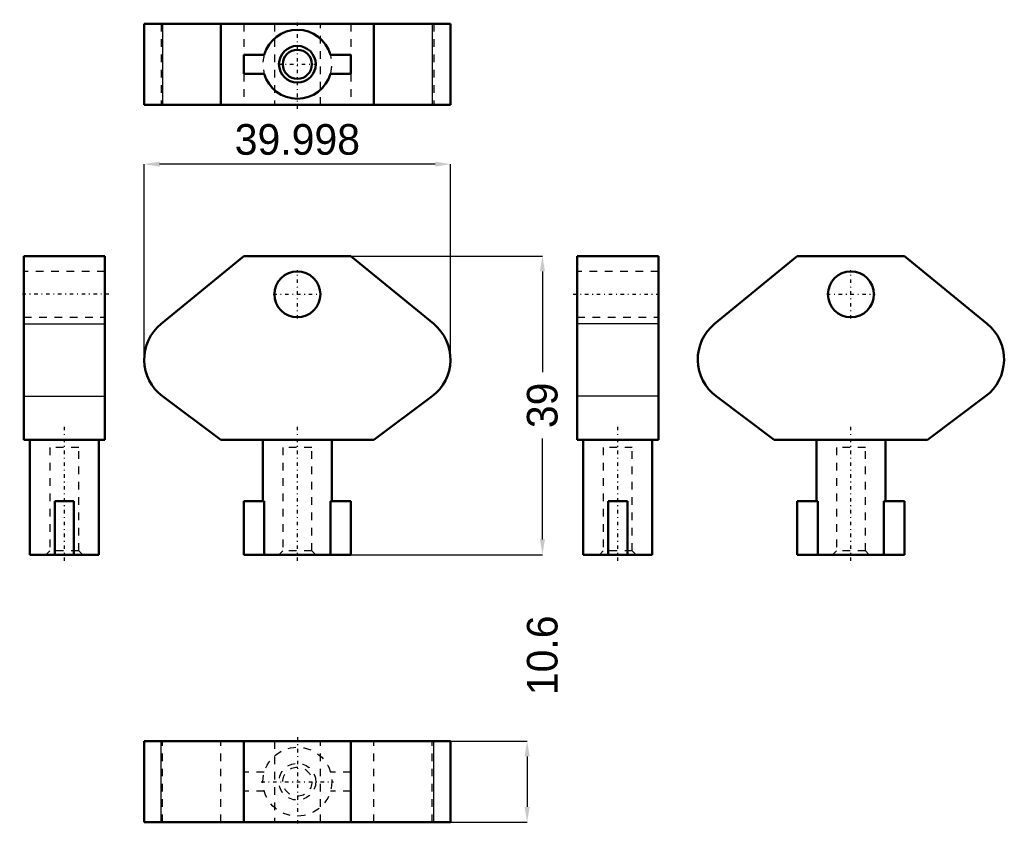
# Model space of a CAD drawing. Header units: millimetres. Extents: x -1 to 128, y -1 to 105.
import ezdxf

# ---------------------------------------------------------------- set-up
doc = ezdxf.new("R2010")
doc.units = ezdxf.units.MM
doc.linetypes.add('Center', pattern=[1.5, 0.45, -0.5, 0.05, -0.5])
doc.linetypes.add('Dashed', pattern=[2, 1, -1])
for name, color, linetype, lineweight in [('AM_0', 7, 'Continuous', 50), ('AM_4', 3, 'Continuous', 25), ('AM_5', 3, 'Continuous', 25), ('AM_7', 7, 'Center', 25), ('AM_9', 6, 'Dashed', 25)]:
    doc.layers.add(name, color=color, linetype=linetype, lineweight=lineweight)
doc.dimstyles.new('ISO-25', dxfattribs={"dimtxt": 2.5, "dimasz": 2.5, "dimexe": 1.25, "dimexo": 0.625, "dimtad": 1, "dimtxsty": 'Standard', "dimcen": 2.5, "dimadec": 0, "dimazin": 0, "dimtfac": 1, "dimtmove": 0, "dimatfit": 3, "dimfxl": 1, "dimarcsym": 0})

# ---------------------------------------------------------------- blocks, each defined once
blk = doc.blocks.new('1_LSK502_0__0_in_LSK502_0__1300')
at = {"layer": 'AM_0'}
for p, q in [((55.73, 10.6), (15.73, 10.6)), ((15.73, 10.6), (15.73, 0)), ((28.73, 0), (28.73, 10.6)), ((42.73, 0), (42.73, 10.6)), ((55.73, 0), (55.73, 10.6)), ((55.73, 0), (15.73, 0))]:
    blk.add_line(p, q, dxfattribs=at)
at = {"layer": 'AM_4'}
for p, q in [((17.93, 0), (17.93, 10.6)), ((53.54, 0), (53.54, 10.6))]:
    blk.add_line(p, q, dxfattribs=at)
at = {"layer": 'AM_7'}
for p, q in [((35.73, 11.13), (35.73, -0.53)), ((31.01, 5.3), (40.46, 5.3))]:
    blk.add_line(p, q, dxfattribs=at)
at = {"layer": 'AM_9'}
for p, q in [((18.13, 0), (18.13, 10.6)), ((25.73, 0), (25.73, 10.6)), ((32.73, 10.6), (32.73, 0)), ((38.73, 0), (38.73, 10.6)), ((45.73, 0), (45.73, 10.6)), ((53.33, 0), (53.33, 10.6)), ((31.41, 6.55), (28.73, 6.55)), ((42.73, 6.55), (40.06, 6.55)), ((31.41, 4.05), (28.73, 4.05)), ((42.73, 4.05), (40.06, 4.05))]:
    blk.add_line(p, q, dxfattribs=at)
for radius in [4.5, 2.4, 1.9]:
    blk.add_circle((35.73, 5.3), radius, dxfattribs=at)
blk = doc.blocks.new('2_LSK502_0__0_in_LSK502_0__1300')
at = {"layer": 'AM_0'}
for p, q in [((0, 49.94), (0, 73.94)), ((0, 73.94), (10.59, 73.94)), ((10.59, 49.94), (10.59, 73.94)), ((0, 49.94), (10.59, 49.94)), ((0.8, 49.94), (0.8, 34.94)), ((9.8, 34.94), (9.8, 49.94)), ((4.05, 41.94), (6.55, 41.94)), ((4.05, 34.94), (4.05, 41.94)), ((6.55, 34.94), (6.55, 41.94)), ((0.8, 34.94), (9.8, 34.94))]:
    blk.add_line(p, q, dxfattribs=at)
at = {"layer": 'AM_4'}
for p, q in [((0, 65.08), (10.59, 65.08)), ((0, 55.64), (10.59, 55.64))]:
    blk.add_line(p, q, dxfattribs=at)
at = {"layer": 'AM_7'}
for p, q in [((11.12, 68.94), (-0.53, 68.94)), ((5.3, 34.14), (5.3, 51.74))]:
    blk.add_line(p, q, dxfattribs=at)
at = {"layer": 'AM_9'}
for p, q in [((10.59, 71.94), (0, 71.94)), ((0, 65.94), (10.59, 65.94)), ((7.2, 48.94), (3.4, 48.94)), ((3.4, 48.94), (3.4, 35.44)), ((7.2, 35.44), (7.2, 48.94)), ((3.4, 35.44), (2.9, 34.94)), ((7.2, 35.44), (3.4, 35.44)), ((7.7, 34.94), (7.2, 35.44))]:
    blk.add_line(p, q, dxfattribs=at)
blk = doc.blocks.new('3_LSK502_0__0_in_LSK502_0__1300')
at = {"layer": 'AM_0'}
for p, q in [((28.73, 73.94), (17.93, 65.08)), ((42.73, 73.94), (28.73, 73.94)), ((53.54, 65.08), (42.73, 73.94)), ((18.13, 55.64), (25.73, 49.94)), ((45.73, 49.94), (53.33, 55.64)), ((25.73, 49.94), (45.73, 49.94)), ((31.23, 49.94), (31.23, 41.94)), ((40.23, 41.94), (40.23, 49.94)), ((28.73, 41.94), (28.73, 34.94)), ((31.41, 41.94), (28.73, 41.94)), ((31.41, 41.94), (31.41, 34.94)), ((42.73, 41.94), (40.06, 41.94)), ((40.06, 34.94), (40.06, 41.94)), ((42.73, 34.94), (42.73, 41.94)), ((28.73, 34.94), (42.73, 34.94))]:
    blk.add_line(p, q, dxfattribs=at)
blk.add_circle((35.73, 68.94), 3, dxfattribs=at)
for centre, start, end in [((21.73, 60.44), 129.3541, 233.1301), ((49.73, 60.44), 306.8699, 50.6459)]:
    blk.add_arc(centre, 6, start, end, dxfattribs=at)
at = {"layer": 'AM_7'}
for p, q in [((35.73, 65.79), (35.73, 72.09)), ((32.58, 68.94), (38.88, 68.94)), ((35.73, 34.14), (35.73, 51.74))]:
    blk.add_line(p, q, dxfattribs=at)
at = {"layer": 'AM_9'}
for p, q in [((33.83, 48.94), (33.83, 35.44)), ((37.63, 48.94), (33.83, 48.94)), ((37.63, 35.44), (37.63, 48.94)), ((33.83, 35.44), (33.33, 34.94)), ((37.63, 35.44), (33.83, 35.44)), ((38.13, 34.94), (37.63, 35.44))]:
    blk.add_line(p, q, dxfattribs=at)
blk = doc.blocks.new('4_LSK502_0__0_in_LSK502_0__1300')
at = {"layer": 'AM_0'}
for p, q in [((72.27, 73.94), (72.27, 49.94)), ((82.87, 73.94), (72.27, 73.94)), ((82.87, 73.94), (82.87, 49.94)), ((82.87, 49.94), (72.27, 49.94)), ((73.07, 49.94), (73.07, 34.94)), ((82.07, 34.94), (82.07, 49.94)), ((78.82, 41.94), (76.32, 41.94)), ((76.32, 41.94), (76.32, 34.94)), ((78.82, 41.94), (78.82, 34.94)), ((73.07, 34.94), (82.07, 34.94))]:
    blk.add_line(p, q, dxfattribs=at)
at = {"layer": 'AM_4'}
for p, q in [((82.87, 65.08), (72.27, 65.08)), ((82.87, 55.64), (72.27, 55.64))]:
    blk.add_line(p, q, dxfattribs=at)
at = {"layer": 'AM_7'}
for p, q in [((71.74, 68.94), (83.4, 68.94)), ((77.57, 34.14), (77.57, 51.74))]:
    blk.add_line(p, q, dxfattribs=at)
at = {"layer": 'AM_9'}
for p, q in [((82.87, 71.94), (72.27, 71.94)), ((72.27, 65.94), (82.87, 65.94)), ((75.67, 48.94), (75.67, 35.44)), ((79.47, 48.94), (75.67, 48.94)), ((79.47, 35.44), (79.47, 48.94)), ((75.67, 35.44), (75.17, 34.94)), ((79.47, 35.44), (75.67, 35.44)), ((79.97, 34.94), (79.47, 35.44))]:
    blk.add_line(p, q, dxfattribs=at)
blk = doc.blocks.new('5_LSK502_0__0_in_LSK502_0__1300')
at = {"layer": 'AM_0'}
for p, q in [((90.2, 65.08), (101.01, 73.94)), ((101.01, 73.94), (115.01, 73.94)), ((115.01, 73.94), (125.81, 65.08)), ((98.01, 49.94), (90.41, 55.64)), ((125.61, 55.64), (118.01, 49.94)), ((118.01, 49.94), (98.01, 49.94)), ((103.51, 49.94), (103.51, 41.94)), ((112.51, 41.94), (112.51, 49.94)), ((101.01, 41.94), (103.68, 41.94)), ((101.01, 34.94), (101.01, 41.94)), ((103.68, 34.94), (103.68, 41.94)), ((112.33, 41.94), (115.01, 41.94)), ((112.33, 41.94), (112.33, 34.94)), ((115.01, 41.94), (115.01, 34.94)), ((115.01, 34.94), (101.01, 34.94))]:
    blk.add_line(p, q, dxfattribs=at)
blk.add_circle((108.01, 68.94), 3, dxfattribs=at)
for centre, start, end in [((94.01, 60.44), 129.3541, 233.1301), ((122.01, 60.44), 306.8699, 50.6459)]:
    blk.add_arc(centre, 6, start, end, dxfattribs=at)
at = {"layer": 'AM_7'}
for p, q in [((108.01, 65.79), (108.01, 72.09)), ((104.86, 68.94), (111.16, 68.94)), ((108.01, 34.14), (108.01, 51.74))]:
    blk.add_line(p, q, dxfattribs=at)
at = {"layer": 'AM_9'}
for p, q in [((109.91, 48.94), (106.11, 48.94)), ((106.11, 48.94), (106.11, 35.44)), ((109.91, 35.44), (109.91, 48.94)), ((106.11, 35.44), (105.61, 34.94)), ((109.91, 35.44), (106.11, 35.44)), ((110.41, 34.94), (109.91, 35.44))]:
    blk.add_line(p, q, dxfattribs=at)
blk = doc.blocks.new('6_LSK502_0__0_in_LSK502_0__1300')
at = {"layer": 'AM_0'}
for p, q in [((15.73, 104.27), (55.73, 104.27)), ((15.73, 104.27), (15.73, 93.68)), ((25.73, 104.27), (25.73, 93.68)), ((45.73, 104.27), (45.73, 93.68)), ((55.73, 93.68), (55.73, 104.27)), ((28.73, 100.23), (31.41, 100.23)), ((28.73, 100.23), (28.73, 97.73)), ((40.06, 100.23), (42.73, 100.23)), ((42.73, 100.23), (42.73, 97.73)), ((28.73, 97.73), (31.41, 97.73)), ((40.06, 97.73), (42.73, 97.73)), ((15.73, 93.68), (55.73, 93.68))]:
    blk.add_line(p, q, dxfattribs=at)
for radius in [2.4, 1.9]:
    blk.add_circle((35.73, 98.98), radius, dxfattribs=at)
for start, end in [(16.1276, 163.8724), (196.1276, 343.8724)]:
    blk.add_arc((35.73, 98.98), 4.5, start, end, dxfattribs=at)
at = {"layer": 'AM_4'}
for p, q in [((18.13, 104.27), (18.13, 93.68)), ((53.33, 104.27), (53.33, 93.68))]:
    blk.add_line(p, q, dxfattribs=at)
at = {"layer": 'AM_7'}
for p, q in [((35.73, 93.15), (35.73, 104.8)), ((33.21, 98.98), (38.25, 98.98))]:
    blk.add_line(p, q, dxfattribs=at)
at = {"layer": 'AM_9'}
for p, q in [((17.93, 104.27), (17.93, 93.68)), ((28.73, 104.27), (28.73, 100.23)), ((32.73, 104.27), (32.73, 93.68)), ((38.73, 93.68), (38.73, 104.27)), ((42.73, 104.27), (42.73, 100.23)), ((53.54, 104.27), (53.54, 93.68)), ((28.73, 97.73), (28.73, 93.68)), ((42.73, 97.73), (42.73, 93.68))]:
    blk.add_line(p, q, dxfattribs=at)
for start, end in [(163.8724, 196.1276), (343.8724, 16.1276)]:
    blk.add_arc((35.73, 98.98), 4.5, start, end, dxfattribs=at)
blk = doc.blocks.new('*D7')
at = {"layer": 'AM_5', "color": 0, "lineweight": -2}
for p, q in [((42.55, 10.6), (65.73, 10.6)), ((65.73, 8.6), (65.73, 2)), ((42.55, 0), (65.73, 0))]:
    blk.add_line(p, q, dxfattribs=at)
at = {"layer": 'AM_5', "color": 0}
for points in [[(66.07, 8.6), (65.4, 8.6), (65.73, 10.6)], [(65.4, 2), (66.07, 2), (65.73, 0)]]:
    blk.add_solid(points, dxfattribs=at)
at = {"layer": 'Defpoints', "color": 0}
for p in [(42.55, 10.6), (42.55, 0), (65.73, 0)]:
    blk.add_point(p, dxfattribs=at)
at = {"layer": 'AM_5', "color": 0, "insert": (67.73, 21.8), "char_height": 4, "attachment_point": 5, "rotation": 90}
blk.add_mtext('10.6', dxfattribs=at)
blk = doc.blocks.new('*D8')
at = {"layer": 'AM_5', "color": 0, "lineweight": -2}
for p, q in [((42.55, 73.94), (67.73, 73.94)), ((67.73, 71.94), (67.73, 58.78)), ((67.73, 36.94), (67.73, 50.1)), ((42.26, 34.94), (67.73, 34.94))]:
    blk.add_line(p, q, dxfattribs=at)
at = {"layer": 'AM_5', "color": 0}
for points in [[(68.07, 71.94), (67.4, 71.94), (67.73, 73.94)], [(67.4, 36.94), (68.07, 36.94), (67.73, 34.94)]]:
    blk.add_solid(points, dxfattribs=at)
at = {"layer": 'Defpoints', "color": 0}
for p in [(42.55, 73.94), (65.73, 73.94), (42.26, 34.94)]:
    blk.add_point(p, dxfattribs=at)
at = {"layer": 'AM_5', "color": 0, "insert": (67.73, 54.44), "char_height": 4, "attachment_point": 5, "rotation": 90}
blk.add_mtext('39', dxfattribs=at)
blk = doc.blocks.new('*D9')
at = {"layer": 'AM_5', "color": 0, "lineweight": -2}
for p, q in [((15.73, 60.31), (15.73, 85.94)), ((53.73, 85.94), (17.73, 85.94)), ((55.73, 60.31), (55.73, 85.94))]:
    blk.add_line(p, q, dxfattribs=at)
at = {"layer": 'AM_5', "color": 0}
for points in [[(17.73, 86.27), (17.73, 85.61), (15.73, 85.94)], [(53.73, 85.61), (53.73, 86.27), (55.73, 85.94)]]:
    blk.add_solid(points, dxfattribs=at)
at = {"layer": 'Defpoints', "color": 0}
for p in [(15.73, 83.94), (15.73, 60.31), (55.73, 60.31)]:
    blk.add_point(p, dxfattribs=at)
at = {"layer": 'AM_5', "color": 0, "insert": (35.73, 89.14), "char_height": 4, "attachment_point": 5}
blk.add_mtext('39.998', dxfattribs=at)

msp = doc.modelspace()

# ---------------------------------------------------------------- block references
for name in ['6_LSK502_0__0_in_LSK502_0__1300', '2_LSK502_0__0_in_LSK502_0__1300', '3_LSK502_0__0_in_LSK502_0__1300', '4_LSK502_0__0_in_LSK502_0__1300', '5_LSK502_0__0_in_LSK502_0__1300', '1_LSK502_0__0_in_LSK502_0__1300']:
    msp.add_blockref(name, (0, 0))

# ---------------------------------------------------------------- dimensions: what is measured, and where the dimension line sits
at = {"layer": 'AM_5'}
dim = msp.add_linear_dim(base=(15.734, 85.94), p1=(55.732, 60.309), p2=(15.734, 60.309), text='39.998', dimstyle='ISO-25', override={"dimtxt": 4, "dimasz": 2, "dimexe": 0, "dimexo": 0, "dimgap": 1.2}, dxfattribs=at)
dim.commit()
dim.dimension.update_dxf_attribs({"geometry": '*D9', "text_midpoint": (35.733, 85.94), "dimtype": 160})
for base, p1, p2, text, picture, middle in [((67.733, 73.94), (42.26, 34.94), (42.554, 73.94), '39', '*D8', (67.733, 54.44)), ((65.733, 0), (42.554, 10.6), (42.554, 0), '10.6', '*D7', (67.733, 21.8))]:
    dim = msp.add_linear_dim(base=base, p1=p1, p2=p2, angle=90, text=text, dimstyle='ISO-25', override={"dimtxt": 4, "dimasz": 2, "dimexe": 0, "dimexo": 0, "dimgap": 1.2}, dxfattribs=at)
    dim.commit()
    dim.dimension.update_dxf_attribs({"geometry": picture, "text_midpoint": middle, "dimtype": 160, "text_rotation": 90})

doc.saveas('drawing.dxf')
